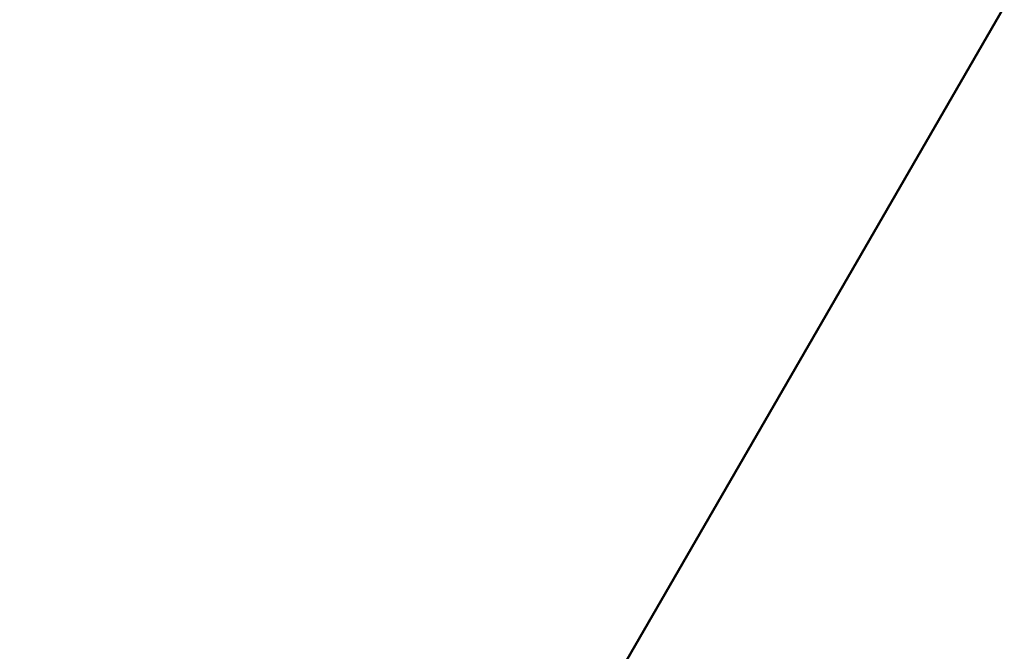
# Model space of a CAD drawing. Header units: millimetres. Extents: x -2000 to 2000, y -2000 to 2000.
# Tile 185 of 256: x 5.41 to 7, y -1.04 to -0.02. Entities that reach past the tile are written whole.
import ezdxf

# ---------------------------------------------------------------- set-up
doc = ezdxf.new("R2010")
doc.units = ezdxf.units.MM
doc.layers.add('E-LITE-EQPM', color=33, linetype='Continuous', lineweight=40)

msp = doc.modelspace()

# ---------------------------------------------------------------- meshes
at = {"layer": 'E-LITE-EQPM'}
mesh = msp.add_polyface(dxfattribs=at)
corners = [(-7, 0, 3962), (-3.5, -6.0622, 3962), (3.5, -6.0622, 3962), (7, 0, 3962), (3.5, 6.0622, 3962), (-3.5, 6.0622, 3962)]
mesh.append_faces([[corners[k] for k in face] for face in [(0, 3, 4, 5)]], dxfattribs={"vtx0": -1})
mesh.append_faces([[corners[k] for k in face] for face in [(1, 2, 3, 0)]], dxfattribs={"vtx2": -1})
mesh = msp.add_polyface(dxfattribs=at)
corners = [(-4, 0, 3917), (0, -4, 3917), (4, 0, 3917), (7, 0, 3962), (3.5, -6.0622, 3962), (-3.5, -6.0622, 3962), (-7, 0, 3962)]
mesh.append_faces([[corners[k] for k in face] for face in [(5, 0, 1), (1, 4, 5)]], dxfattribs={"vtx0": -1, "vtx2": -1})
mesh.append_faces([[corners[k] for k in face] for face in [(6, 0, 5), (3, 4, 2)]], dxfattribs={"vtx1": -1})
mesh.append_faces([[corners[k] for k in face] for face in [(1, 2, 4)]], dxfattribs={"vtx1": -1, "vtx2": -1})

doc.saveas('drawing.dxf')
